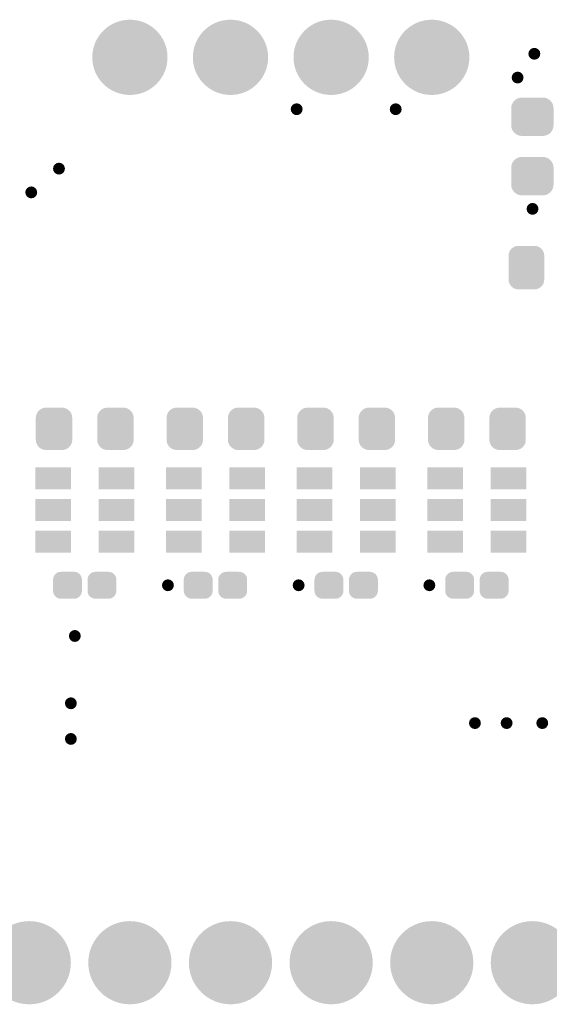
# Model space of a CAD drawing. Header units: inches. Extents: x 0.3 to 40.7, y 0.2 to 25.1.
# Tile 2 of 3: x 13.9 to 27.3, y 0.2 to 25.1. Entities that reach past the tile are written whole.
import ezdxf

# ---------------------------------------------------------------- set-up
doc = ezdxf.new("R2010")
doc.units = ezdxf.units.IN
for name, color, linetype in [('Pad Holes', 156, 'Continuous'), ('Top Solder', 216, 'Continuous'), ('Via Holes', 16, 'Continuous')]:
    doc.layers.add(name, color=color, linetype=linetype)

# ---------------------------------------------------------------- blocks, each defined once
blk = doc.blocks.new('CAP_0603_3083')
at = {"layer": 'Top Solder'}
h = blk.add_hatch(color=216, dxfattribs=at)
edge = h.paths.add_edge_path()
edge.add_arc((-0.537, -0.263), 0.272, 270, 360)
edge.add_line((-0.265, -0.263), (-0.265, 0.263))
edge.add_arc((-0.537, 0.263), 0.272, 0, 90)
edge.add_line((-0.537, 0.535), (-0.963, 0.535))
edge.add_arc((-0.963, 0.263), 0.272, 90, 180)
edge.add_line((-1.235, 0.263), (-1.235, -0.263))
edge.add_arc((-0.963, -0.263), 0.272, 180, 270)
edge.add_line((-0.963, -0.535), (-0.537, -0.535))
h = blk.add_hatch(color=216, dxfattribs=at)
edge = h.paths.add_edge_path()
edge.add_arc((0.537, 0.263), 0.272, 90, 180)
edge.add_line((0.265, 0.263), (0.265, -0.263))
edge.add_arc((0.537, -0.263), 0.272, 180, 270)
edge.add_line((0.537, -0.535), (0.963, -0.535))
edge.add_arc((0.963, -0.263), 0.272, 270, 360)
edge.add_line((1.235, -0.263), (1.235, 0.263))
edge.add_arc((0.963, 0.263), 0.272, 0, 90)
edge.add_line((0.963, 0.535), (0.537, 0.535))
blk = doc.blocks.new('RES_0603_3114')
at = {"layer": 'Top Solder'}
h = blk.add_hatch(color=216, dxfattribs=at)
edge = h.paths.add_edge_path()
edge.add_arc((-0.574, -0.276), 0.259, 270, 360)
edge.add_line((-0.315, -0.276), (-0.315, 0.276))
edge.add_arc((-0.574, 0.276), 0.259, 0, 90)
edge.add_line((-0.574, 0.535), (-0.976, 0.535))
edge.add_arc((-0.976, 0.276), 0.259, 90, 180)
edge.add_line((-1.235, 0.276), (-1.235, -0.276))
edge.add_arc((-0.976, -0.276), 0.259, 180, 270)
edge.add_line((-0.976, -0.535), (-0.574, -0.535))
h = blk.add_hatch(color=216, dxfattribs=at)
edge = h.paths.add_edge_path()
edge.add_arc((0.574, 0.276), 0.259, 90, 180)
edge.add_line((0.315, 0.276), (0.315, -0.276))
edge.add_arc((0.574, -0.276), 0.259, 180, 270)
edge.add_line((0.574, -0.535), (0.976, -0.535))
edge.add_arc((0.976, -0.276), 0.259, 270, 360)
edge.add_line((1.235, -0.276), (1.235, 0.276))
edge.add_arc((0.976, 0.276), 0.259, 0, 90)
edge.add_line((0.976, 0.535), (0.574, 0.535))
blk = doc.blocks.new('RES_0603_3115')
at = {"layer": 'Top Solder'}
h = blk.add_hatch(color=216, dxfattribs=at)
edge = h.paths.add_edge_path()
edge.add_arc((-0.574, -0.276), 0.259, 270, 360)
edge.add_line((-0.315, -0.276), (-0.315, 0.276))
edge.add_arc((-0.574, 0.276), 0.259, 0, 90)
edge.add_line((-0.574, 0.535), (-0.976, 0.535))
edge.add_arc((-0.976, 0.276), 0.259, 90, 180)
edge.add_line((-1.235, 0.276), (-1.235, -0.276))
edge.add_arc((-0.976, -0.276), 0.259, 180, 270)
edge.add_line((-0.976, -0.535), (-0.574, -0.535))
h = blk.add_hatch(color=216, dxfattribs=at)
edge = h.paths.add_edge_path()
edge.add_arc((0.574, 0.276), 0.259, 90, 180)
edge.add_line((0.315, 0.276), (0.315, -0.276))
edge.add_arc((0.574, -0.276), 0.259, 180, 270)
edge.add_line((0.574, -0.535), (0.976, -0.535))
edge.add_arc((0.976, -0.276), 0.259, 270, 360)
edge.add_line((1.235, -0.276), (1.235, 0.276))
edge.add_arc((0.976, 0.276), 0.259, 0, 90)
edge.add_line((0.976, 0.535), (0.574, 0.535))
blk = doc.blocks.new('RES_0603_3116')
at = {"layer": 'Top Solder'}
h = blk.add_hatch(color=216, dxfattribs=at)
edge = h.paths.add_edge_path()
edge.add_arc((-0.574, -0.276), 0.259, 270, 360)
edge.add_line((-0.315, -0.276), (-0.315, 0.276))
edge.add_arc((-0.574, 0.276), 0.259, 0, 90)
edge.add_line((-0.574, 0.535), (-0.976, 0.535))
edge.add_arc((-0.976, 0.276), 0.259, 90, 180)
edge.add_line((-1.235, 0.276), (-1.235, -0.276))
edge.add_arc((-0.976, -0.276), 0.259, 180, 270)
edge.add_line((-0.976, -0.535), (-0.574, -0.535))
h = blk.add_hatch(color=216, dxfattribs=at)
edge = h.paths.add_edge_path()
edge.add_arc((0.574, 0.276), 0.259, 90, 180)
edge.add_line((0.315, 0.276), (0.315, -0.276))
edge.add_arc((0.574, -0.276), 0.259, 180, 270)
edge.add_line((0.574, -0.535), (0.976, -0.535))
edge.add_arc((0.976, -0.276), 0.259, 270, 360)
edge.add_line((1.235, -0.276), (1.235, 0.276))
edge.add_arc((0.976, 0.276), 0.259, 0, 90)
edge.add_line((0.976, 0.535), (0.574, 0.535))
blk = doc.blocks.new('RES_0603_3117')
at = {"layer": 'Top Solder'}
h = blk.add_hatch(color=216, dxfattribs=at)
edge = h.paths.add_edge_path()
edge.add_arc((-0.574, -0.276), 0.259, 270, 360)
edge.add_line((-0.315, -0.276), (-0.315, 0.276))
edge.add_arc((-0.574, 0.276), 0.259, 0, 90)
edge.add_line((-0.574, 0.535), (-0.976, 0.535))
edge.add_arc((-0.976, 0.276), 0.259, 90, 180)
edge.add_line((-1.235, 0.276), (-1.235, -0.276))
edge.add_arc((-0.976, -0.276), 0.259, 180, 270)
edge.add_line((-0.976, -0.535), (-0.574, -0.535))
h = blk.add_hatch(color=216, dxfattribs=at)
edge = h.paths.add_edge_path()
edge.add_arc((0.574, 0.276), 0.259, 90, 180)
edge.add_line((0.315, 0.276), (0.315, -0.276))
edge.add_arc((0.574, -0.276), 0.259, 180, 270)
edge.add_line((0.574, -0.535), (0.976, -0.535))
edge.add_arc((0.976, -0.276), 0.259, 270, 360)
edge.add_line((1.235, -0.276), (1.235, 0.276))
edge.add_arc((0.976, 0.276), 0.259, 0, 90)
edge.add_line((0.976, 0.535), (0.574, 0.535))
blk = doc.blocks.new('APA102_2020_3122')
at = {"layer": 'Top Solder'}
for points in [[(-1.25, 1.075), (-0.35, 1.075), (-0.35, 0.525), (-1.25, 0.525)], [(0.35, 1.075), (1.25, 1.075), (1.25, 0.525), (0.35, 0.525)], [(-1.25, 0.275), (-0.35, 0.275), (-0.35, -0.275), (-1.25, -0.275)], [(0.35, 0.275), (1.25, 0.275), (1.25, -0.275), (0.35, -0.275)], [(-1.25, -0.525), (-0.35, -0.525), (-0.35, -1.075), (-1.25, -1.075)], [(0.35, -0.525), (1.25, -0.525), (1.25, -1.075), (0.35, -1.075)]]:
    blk.add_hatch(color=216, dxfattribs=at).paths.add_polyline_path(points)
blk = doc.blocks.new('APA102_2020_3123')
at = {"layer": 'Top Solder'}
for points in [[(-1.25, 1.075), (-0.35, 1.075), (-0.35, 0.525), (-1.25, 0.525)], [(0.35, 1.075), (1.25, 1.075), (1.25, 0.525), (0.35, 0.525)], [(-1.25, 0.275), (-0.35, 0.275), (-0.35, -0.275), (-1.25, -0.275)], [(0.35, 0.275), (1.25, 0.275), (1.25, -0.275), (0.35, -0.275)], [(-1.25, -0.525), (-0.35, -0.525), (-0.35, -1.075), (-1.25, -1.075)], [(0.35, -0.525), (1.25, -0.525), (1.25, -1.075), (0.35, -1.075)]]:
    blk.add_hatch(color=216, dxfattribs=at).paths.add_polyline_path(points)
blk = doc.blocks.new('APA102_2020_3124')
at = {"layer": 'Top Solder'}
for points in [[(-1.25, 1.075), (-0.35, 1.075), (-0.35, 0.525), (-1.25, 0.525)], [(0.35, 1.075), (1.25, 1.075), (1.25, 0.525), (0.35, 0.525)], [(-1.25, 0.275), (-0.35, 0.275), (-0.35, -0.275), (-1.25, -0.275)], [(0.35, 0.275), (1.25, 0.275), (1.25, -0.275), (0.35, -0.275)], [(-1.25, -0.525), (-0.35, -0.525), (-0.35, -1.075), (-1.25, -1.075)], [(0.35, -0.525), (1.25, -0.525), (1.25, -1.075), (0.35, -1.075)]]:
    blk.add_hatch(color=216, dxfattribs=at).paths.add_polyline_path(points)
blk = doc.blocks.new('APA102_2020_3125')
at = {"layer": 'Top Solder'}
for points in [[(-1.25, 1.075), (-0.35, 1.075), (-0.35, 0.525), (-1.25, 0.525)], [(0.35, 1.075), (1.25, 1.075), (1.25, 0.525), (0.35, 0.525)], [(-1.25, 0.275), (-0.35, 0.275), (-0.35, -0.275), (-1.25, -0.275)], [(0.35, 0.275), (1.25, 0.275), (1.25, -0.275), (0.35, -0.275)], [(-1.25, -0.525), (-0.35, -0.525), (-0.35, -1.075), (-1.25, -1.075)], [(0.35, -0.525), (1.25, -0.525), (1.25, -1.075), (0.35, -1.075)]]:
    blk.add_hatch(color=216, dxfattribs=at).paths.add_polyline_path(points)
blk = doc.blocks.new('CAP_0402_3130')
at = {"layer": 'Top Solder'}
h = blk.add_hatch(color=216, dxfattribs=at)
edge = h.paths.add_edge_path()
edge.add_arc((-0.271, -0.139), 0.201, 270, 360)
edge.add_line((-0.07, -0.139), (-0.07, 0.139))
edge.add_arc((-0.271, 0.139), 0.201, 0, 90)
edge.add_line((-0.271, 0.34), (-0.599, 0.34))
edge.add_arc((-0.599, 0.139), 0.201, 90, 180)
edge.add_line((-0.8, 0.139), (-0.8, -0.139))
edge.add_arc((-0.599, -0.139), 0.201, 180, 270)
edge.add_line((-0.599, -0.34), (-0.271, -0.34))
h = blk.add_hatch(color=216, dxfattribs=at)
edge = h.paths.add_edge_path()
edge.add_arc((0.271, 0.139), 0.201, 90, 180)
edge.add_line((0.07, 0.139), (0.07, -0.139))
edge.add_arc((0.271, -0.139), 0.201, 180, 270)
edge.add_line((0.271, -0.34), (0.599, -0.34))
edge.add_arc((0.599, -0.139), 0.201, 270, 360)
edge.add_line((0.8, -0.139), (0.8, 0.139))
edge.add_arc((0.599, 0.139), 0.201, 0, 90)
edge.add_line((0.599, 0.34), (0.271, 0.34))
blk = doc.blocks.new('CAP_0402_3131')
at = {"layer": 'Top Solder'}
h = blk.add_hatch(color=216, dxfattribs=at)
edge = h.paths.add_edge_path()
edge.add_arc((-0.271, -0.139), 0.201, 270, 360)
edge.add_line((-0.07, -0.139), (-0.07, 0.139))
edge.add_arc((-0.271, 0.139), 0.201, 0, 90)
edge.add_line((-0.271, 0.34), (-0.599, 0.34))
edge.add_arc((-0.599, 0.139), 0.201, 90, 180)
edge.add_line((-0.8, 0.139), (-0.8, -0.139))
edge.add_arc((-0.599, -0.139), 0.201, 180, 270)
edge.add_line((-0.599, -0.34), (-0.271, -0.34))
h = blk.add_hatch(color=216, dxfattribs=at)
edge = h.paths.add_edge_path()
edge.add_arc((0.271, 0.139), 0.201, 90, 180)
edge.add_line((0.07, 0.139), (0.07, -0.139))
edge.add_arc((0.271, -0.139), 0.201, 180, 270)
edge.add_line((0.271, -0.34), (0.599, -0.34))
edge.add_arc((0.599, -0.139), 0.201, 270, 360)
edge.add_line((0.8, -0.139), (0.8, 0.139))
edge.add_arc((0.599, 0.139), 0.201, 0, 90)
edge.add_line((0.599, 0.34), (0.271, 0.34))
blk = doc.blocks.new('CAP_0402_3132')
at = {"layer": 'Top Solder'}
h = blk.add_hatch(color=216, dxfattribs=at)
edge = h.paths.add_edge_path()
edge.add_arc((-0.271, -0.139), 0.201, 270, 360)
edge.add_line((-0.07, -0.139), (-0.07, 0.139))
edge.add_arc((-0.271, 0.139), 0.201, 0, 90)
edge.add_line((-0.271, 0.34), (-0.599, 0.34))
edge.add_arc((-0.599, 0.139), 0.201, 90, 180)
edge.add_line((-0.8, 0.139), (-0.8, -0.139))
edge.add_arc((-0.599, -0.139), 0.201, 180, 270)
edge.add_line((-0.599, -0.34), (-0.271, -0.34))
h = blk.add_hatch(color=216, dxfattribs=at)
edge = h.paths.add_edge_path()
edge.add_arc((0.271, 0.139), 0.201, 90, 180)
edge.add_line((0.07, 0.139), (0.07, -0.139))
edge.add_arc((0.271, -0.139), 0.201, 180, 270)
edge.add_line((0.271, -0.34), (0.599, -0.34))
edge.add_arc((0.599, -0.139), 0.201, 270, 360)
edge.add_line((0.8, -0.139), (0.8, 0.139))
edge.add_arc((0.599, 0.139), 0.201, 0, 90)
edge.add_line((0.599, 0.34), (0.271, 0.34))
blk = doc.blocks.new('CAP_0402_3133')
at = {"layer": 'Top Solder'}
h = blk.add_hatch(color=216, dxfattribs=at)
edge = h.paths.add_edge_path()
edge.add_arc((-0.271, -0.139), 0.201, 270, 360)
edge.add_line((-0.07, -0.139), (-0.07, 0.139))
edge.add_arc((-0.271, 0.139), 0.201, 0, 90)
edge.add_line((-0.271, 0.34), (-0.599, 0.34))
edge.add_arc((-0.599, 0.139), 0.201, 90, 180)
edge.add_line((-0.8, 0.139), (-0.8, -0.139))
edge.add_arc((-0.599, -0.139), 0.201, 180, 270)
edge.add_line((-0.599, -0.34), (-0.271, -0.34))
h = blk.add_hatch(color=216, dxfattribs=at)
edge = h.paths.add_edge_path()
edge.add_arc((0.271, 0.139), 0.201, 90, 180)
edge.add_line((0.07, 0.139), (0.07, -0.139))
edge.add_arc((0.271, -0.139), 0.201, 180, 270)
edge.add_line((0.271, -0.34), (0.599, -0.34))
edge.add_arc((0.599, -0.139), 0.201, 270, 360)
edge.add_line((0.8, -0.139), (0.8, 0.139))
edge.add_arc((0.599, 0.139), 0.201, 0, 90)
edge.add_line((0.599, 0.34), (0.271, 0.34))
blk = doc.blocks.new('PIN_HEADER_2_54___VERT__1_4POS_F_________1_3136')
at = {"layer": 'Pad Holes'}
h = blk.add_hatch(color=7, dxfattribs=at)
edge = h.paths.add_edge_path()
edge.add_arc((-3.81, 0), 0.5, 0, 360)
h = blk.add_hatch(color=7, dxfattribs=at)
edge = h.paths.add_edge_path()
edge.add_arc((-1.27, 0), 0.5, 0, 360)
h = blk.add_hatch(color=7, dxfattribs=at)
edge = h.paths.add_edge_path()
edge.add_arc((1.27, 0), 0.5, 0, 360)
h = blk.add_hatch(color=7, dxfattribs=at)
edge = h.paths.add_edge_path()
edge.add_arc((3.81, 0), 0.5, 0, 360)
at = {"layer": 'Top Solder'}
h = blk.add_hatch(color=216, dxfattribs=at)
edge = h.paths.add_edge_path()
edge.add_arc((-3.81, 0), 0.95, 0, 360)
h = blk.add_hatch(color=216, dxfattribs=at)
edge = h.paths.add_edge_path()
edge.add_arc((-1.27, 0), 0.95, 0, 360)
h = blk.add_hatch(color=216, dxfattribs=at)
edge = h.paths.add_edge_path()
edge.add_arc((1.27, 0), 0.95, 0, 360)
h = blk.add_hatch(color=216, dxfattribs=at)
edge = h.paths.add_edge_path()
edge.add_arc((3.81, 0), 0.95, 0, 360)
blk = doc.blocks.new('PIN_HEADER_2_54___VERT__1_10POS_3137')
at = {"layer": 'Pad Holes'}
h = blk.add_hatch(color=7, dxfattribs=at)
edge = h.paths.add_edge_path()
edge.add_arc((-11.43, 0), 0.5, 0, 360)
h = blk.add_hatch(color=7, dxfattribs=at)
edge = h.paths.add_edge_path()
edge.add_arc((-8.89, 0), 0.5, 0, 360)
h = blk.add_hatch(color=7, dxfattribs=at)
edge = h.paths.add_edge_path()
edge.add_arc((-6.35, 0), 0.5, 0, 360)
h = blk.add_hatch(color=7, dxfattribs=at)
edge = h.paths.add_edge_path()
edge.add_arc((-3.81, 0), 0.5, 0, 360)
h = blk.add_hatch(color=7, dxfattribs=at)
edge = h.paths.add_edge_path()
edge.add_arc((-1.27, 0), 0.5, 0, 360)
h = blk.add_hatch(color=7, dxfattribs=at)
edge = h.paths.add_edge_path()
edge.add_arc((1.27, 0), 0.5, 0, 360)
h = blk.add_hatch(color=7, dxfattribs=at)
edge = h.paths.add_edge_path()
edge.add_arc((3.81, 0), 0.5, 0, 360)
h = blk.add_hatch(color=7, dxfattribs=at)
edge = h.paths.add_edge_path()
edge.add_arc((6.35, 0), 0.5, 0, 360)
h = blk.add_hatch(color=7, dxfattribs=at)
edge = h.paths.add_edge_path()
edge.add_arc((8.89, 0), 0.5, 0, 360)
h = blk.add_hatch(color=7, dxfattribs=at)
edge = h.paths.add_edge_path()
edge.add_arc((11.43, 0), 0.5, 0, 360)
at = {"layer": 'Top Solder'}
h = blk.add_hatch(color=216, dxfattribs=at)
edge = h.paths.add_edge_path()
edge.add_arc((-11.43, 0), 1.05, 0, 360)
h = blk.add_hatch(color=216, dxfattribs=at)
edge = h.paths.add_edge_path()
edge.add_arc((-8.89, 0), 1.05, 0, 360)
h = blk.add_hatch(color=216, dxfattribs=at)
edge = h.paths.add_edge_path()
edge.add_arc((-6.35, 0), 1.05, 0, 360)
h = blk.add_hatch(color=216, dxfattribs=at)
edge = h.paths.add_edge_path()
edge.add_arc((-3.81, 0), 1.05, 0, 360)
h = blk.add_hatch(color=216, dxfattribs=at)
edge = h.paths.add_edge_path()
edge.add_arc((-1.27, 0), 1.05, 0, 360)
h = blk.add_hatch(color=216, dxfattribs=at)
edge = h.paths.add_edge_path()
edge.add_arc((1.27, 0), 1.05, 0, 360)
h = blk.add_hatch(color=216, dxfattribs=at)
edge = h.paths.add_edge_path()
edge.add_arc((3.81, 0), 1.05, 0, 360)
h = blk.add_hatch(color=216, dxfattribs=at)
edge = h.paths.add_edge_path()
edge.add_arc((6.35, 0), 1.05, 0, 360)
h = blk.add_hatch(color=216, dxfattribs=at)
edge = h.paths.add_edge_path()
edge.add_arc((8.89, 0), 1.05, 0, 360)
h = blk.add_hatch(color=216, dxfattribs=at)
edge = h.paths.add_edge_path()
edge.add_arc((11.43, 0), 1.05, 0, 360)

msp = doc.modelspace()

# ---------------------------------------------------------------- hatches: boundary and pattern name
at = {"layer": 'Top Solder'}
h = msp.add_hatch(color=216, dxfattribs=at)
edge = h.paths.add_edge_path()
edge.add_arc((26.9, 18.5), 0.25, 270, 360)
edge.add_line((27.15, 18.5), (27.15, 19.1))
edge.add_arc((26.9, 19.1), 0.25, 0, 90)
edge.add_line((26.9, 19.35), (26.5, 19.35))
edge.add_arc((26.5, 19.1), 0.25, 90, 180)
edge.add_line((26.25, 19.1), (26.25, 18.5))
edge.add_arc((26.5, 18.5), 0.25, 180, 270)
edge.add_line((26.5, 18.25), (26.9, 18.25))
at = {"layer": 'Via Holes'}
h = msp.add_hatch(color=7, dxfattribs=at)
edge = h.paths.add_edge_path()
edge.add_arc((26.9, 24.2), 0.15, 0, 360)
h = msp.add_hatch(color=7, dxfattribs=at)
edge = h.paths.add_edge_path()
edge.add_arc((26.477, 23.599), 0.15, 0, 360)
h = msp.add_hatch(color=7, dxfattribs=at)
edge = h.paths.add_edge_path()
edge.add_arc((20.9, 22.8), 0.15, 0, 360)
h = msp.add_hatch(color=7, dxfattribs=at)
edge = h.paths.add_edge_path()
edge.add_arc((23.4, 22.8), 0.15, 0, 360)
h = msp.add_hatch(color=7, dxfattribs=at)
edge = h.paths.add_edge_path()
edge.add_arc((14.9, 21.3), 0.15, 0, 360)
h = msp.add_hatch(color=7, dxfattribs=at)
edge = h.paths.add_edge_path()
edge.add_arc((14.2, 20.7), 0.15, 0, 360)
h = msp.add_hatch(color=7, dxfattribs=at)
edge = h.paths.add_edge_path()
edge.add_arc((26.854, 20.284), 0.15, 0, 360)
h = msp.add_hatch(color=7, dxfattribs=at)
edge = h.paths.add_edge_path()
edge.add_arc((17.65, 10.78), 0.15, 0, 360)
h = msp.add_hatch(color=7, dxfattribs=at)
edge = h.paths.add_edge_path()
edge.add_arc((20.95, 10.78), 0.15, 0, 360)
h = msp.add_hatch(color=7, dxfattribs=at)
edge = h.paths.add_edge_path()
edge.add_arc((24.25, 10.78), 0.15, 0, 360)
h = msp.add_hatch(color=7, dxfattribs=at)
edge = h.paths.add_edge_path()
edge.add_arc((15.3, 9.5), 0.15, 0, 360)
h = msp.add_hatch(color=7, dxfattribs=at)
edge = h.paths.add_edge_path()
edge.add_arc((15.2, 7.8), 0.15, 0, 360)
h = msp.add_hatch(color=7, dxfattribs=at)
edge = h.paths.add_edge_path()
edge.add_arc((25.4, 7.3), 0.15, 0, 360)
h = msp.add_hatch(color=7, dxfattribs=at)
edge = h.paths.add_edge_path()
edge.add_arc((26.2, 7.3), 0.15, 0, 360)
h = msp.add_hatch(color=7, dxfattribs=at)
edge = h.paths.add_edge_path()
edge.add_arc((27.1, 7.3), 0.15, 0, 360)
h = msp.add_hatch(color=7, dxfattribs=at)
edge = h.paths.add_edge_path()
edge.add_arc((15.2, 6.9), 0.15, 0, 360)

# ---------------------------------------------------------------- block references
for name, p in [('PIN_HEADER_2_54___VERT__1_4POS_F_________1_3136', (20.5, 24.11)), ('PIN_HEADER_2_54___VERT__1_10POS_3137', (20.5, 1.25))]:
    msp.add_blockref(name, p)
for name, p, rotation in [('CAP_0603_3083', (26.85, 21.86), 90), ('RES_0603_3114', (15.55, 14.73), 180), ('RES_0603_3115', (18.85, 14.73), 180), ('RES_0603_3116', (22.15, 14.73), 180), ('RES_0603_3117', (25.45, 14.73), 180), ('APA102_2020_3122', (15.55, 12.68), 180), ('APA102_2020_3123', (18.85, 12.68), 180), ('APA102_2020_3124', (22.15, 12.68), 180), ('APA102_2020_3125', (25.45, 12.68), 180), ('CAP_0402_3130', (15.55, 10.78), 180), ('CAP_0402_3131', (18.85, 10.78), 180), ('CAP_0402_3132', (22.15, 10.78), 180), ('CAP_0402_3133', (25.45, 10.78), 180)]:
    msp.add_blockref(name, p, dxfattribs=dict(rotation=rotation))

doc.saveas('drawing.dxf')
